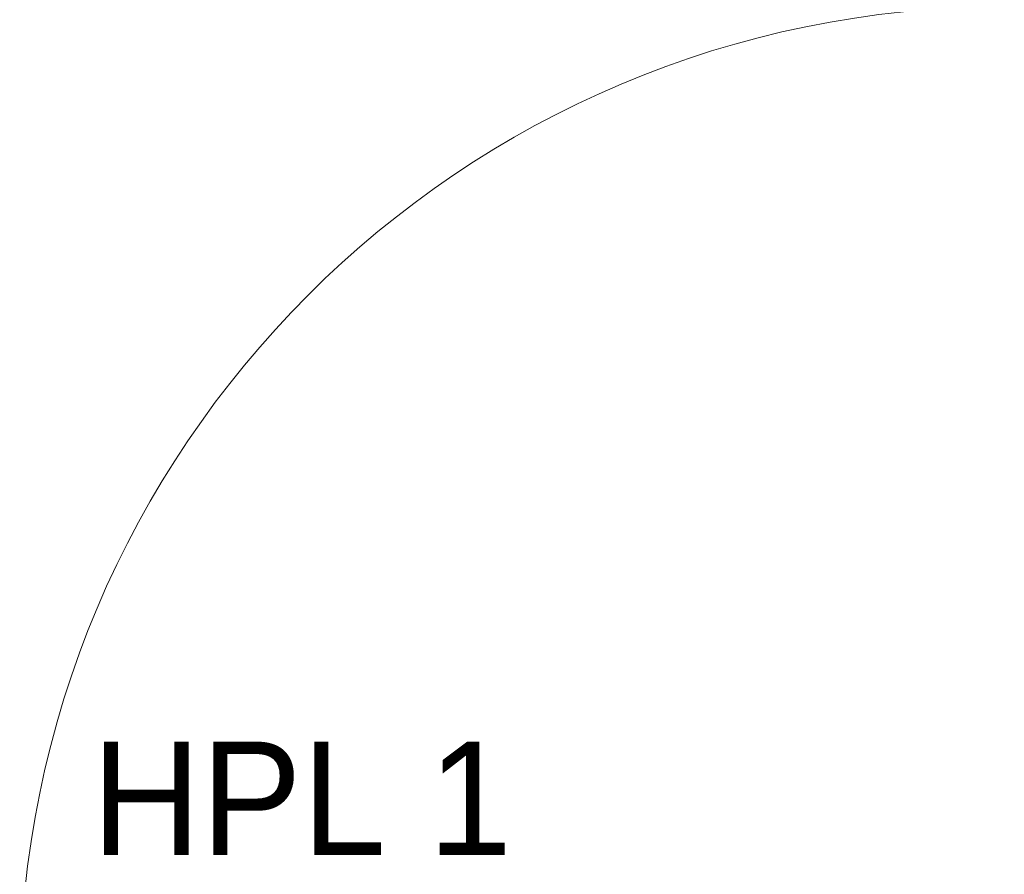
# Model space of a CAD drawing. Header units: millimetres. Extents: x -40968 to 77376, y -17881 to 4746.
# Tile 167 of 256: x 1579 to 2623, y -16865 to -15959. Entities that reach past the tile are written whole.
import ezdxf

# ---------------------------------------------------------------- set-up
doc = ezdxf.new("R2010")
doc.units = ezdxf.units.MM
doc.header["$MEASUREMENT"] = 0
doc.layers.add('Nuevo_01_2D_Acabats_Pluma_Nº__20', color=1, linetype='Continuous', lineweight=5)
doc.layers.add('Nuevo_08_E_Envans secs', color=7, linetype='Continuous')
doc.layers.add('Nuevo_Puertas Archicad', color=7, linetype='Continuous')
doc.layers.add('Nuevo_Puertas Archicad_Pluma_Nº__3', color=7, linetype='Continuous', lineweight=5, true_color=0xa4a4a4)
doc.styles.add('Estilo_Generado_1', font='txt')

# ---------------------------------------------------------------- blocks, each defined once
blk = doc.blocks.new('Puerta 27_7')
at = {"layer": 'Nuevo_Puertas Archicad_Pluma_Nº__3', "color": 253, "linetype": 'Continuous', "lineweight": 5, "true_color": 0xa4a4a4}
blk.add_arc((522, 0), 1044, 90, 180, dxfattribs=at)
blk = doc.blocks.new('Muro_74_5', base_point=(2622.9, -17277))
at = {"layer": 'Nuevo_Puertas Archicad', "color": 253, "linetype": 'Continuous', "lineweight": 5, "true_color": 0xa4a4a6, "xscale": -1, "zscale": 1000, "rotation": 90}
blk.add_blockref('Puerta 27_7', (2622.9, -16467.5), dxfattribs=at)

msp = doc.modelspace()

# ---------------------------------------------------------------- block references
at = {"layer": 'Nuevo_08_E_Envans secs', "color": 7, "lineweight": 20}
msp.add_blockref('Muro_74_5', (2622.9, -17277), dxfattribs=at)

# ---------------------------------------------------------------- next in the draw order: texts
at = {"layer": 'Nuevo_01_2D_Acabats_Pluma_Nº__20', "color": 1, "linetype": 'Continuous', "lineweight": 5, "insert": (1878.1, -16844.6), "char_height": 120, "attachment_point": 8, "style": 'Estilo_Generado_1'}
msp.add_mtext('\\A1;{\\pqc;\\fCentury Gothic|b0|i0|c0|p0;\\W1.000000;HPL 1}', dxfattribs=at)

doc.saveas('drawing.dxf')
